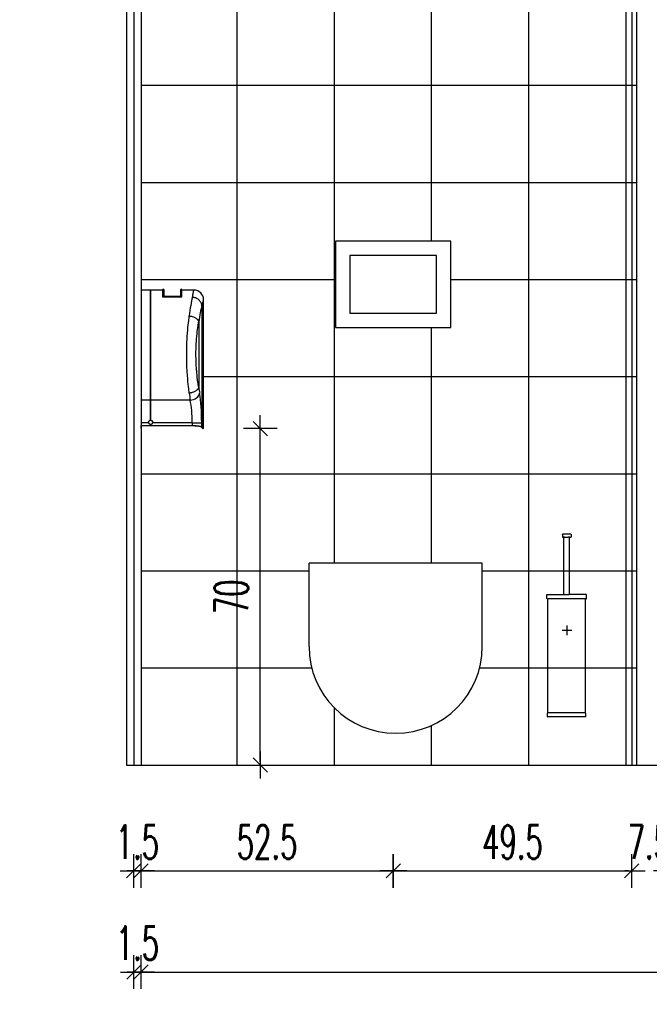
# Model space of a CAD drawing. Header units: centimetres. Extents: x -15121 to 30567, y -60641 to 0.
# Tile 194 of 256: x 11643 to 11774, y -26553 to -26349. Entities that reach past the tile are written whole.
import ezdxf

# ---------------------------------------------------------------- set-up
doc = ezdxf.new("R2010")
doc.units = ezdxf.units.CM
doc.header["$LTSCALE"] = 60
for name, color, linetype in [('AIKA powierzchnie', 6, 'Continuous'), ('AIKA sanitariaty', 7, 'Continuous'), ('AIKA sufity podwieszane', 8, 'Continuous'), ('AIKA TYNK', 5, 'Continuous'), ('AIKA widoki wymiarowanie', 7, 'Continuous'), ('AIKA widokowe', 7, 'Continuous'), ('AIKA ŚCIANA', 8, 'Continuous')]:
    doc.layers.add(name, color=color, linetype=linetype)
doc.styles.add('wymiar', font='txt.shx', dxfattribs={"width": 0.6})
doc.dimstyles.new('Dwudziestka', dxfattribs={"dimtxt": 7, "dimasz": 0.7, "dimexe": 5, "dimexo": 0, "dimgap": 2.5, "dimtad": 1, "dimtoh": 1, "dimdec": 3, "dimrnd": 0.5, "dimdsep": 46, "dimtxsty": 'wymiar', "dimblk": 'znacznik', "dimcen": 0, "dimdle": 5, "dimse1": 1, "dimse2": 1, "dimclrd": 256, "dimclre": 256, "dimclrt": 256, "dimadec": 0, "dimazin": 0, "dimtfac": 0.4, "dimtdec": 3, "dimtix": 1, "dimtofl": 0, "dimtmove": 2, "dimatfit": 3, "dimldrblk": 'znacznik', "dimfxl": 1, "dimtolj": 1, "dimarcsym": 0})

# ---------------------------------------------------------------- blocks, each defined once
blk = doc.blocks.new('Sl dozownik papieru bok')
at = {"layer": 'AIKA sanitariaty', "extrusion": (0, 1, 0)}
for p, q in [((0, 11.44), (0, -11.44)), ((1.95, 11.44), (0, 11.44)), ((1.95, 11.44), (1.95, -11.44)), ((2, -11.41), (2, 11.39)), ((2.05, -11.44), (2.05, 11.44)), ((4.5, 11.44), (2.05, 11.44)), ((4.5, 11.49), (4.5, 10.05)), ((4.8, 10.2), (4.8, 11.49)), ((8.2, 11.49), (8.2, 10.2)), ((8.5, 10.05), (8.5, 11.49)), ((11, 11.44), (8.5, 11.44)), ((4.5, 10.05), (4.65, 10.05)), ((4.65, 10.05), (8.35, 10.05)), ((8.35, 10.05), (8.5, 10.05)), ((13, -6.06), (13, 9.44)), ((12.67, 8.16), (12.67, -17.02)), ((12.01, 4.81), (12.01, -8.73)), ((13, -9.06), (13, -6.36)), ((13, -17.36), (13, -9.36)), ((0, -11.44), (0, -16.18)), ((1.95, -11.44), (0, -11.44)), ((1.95, -11.44), (1.95, -15.63)), ((2, -15.6), (2, -11.41)), ((10.22, -11.44), (2.05, -11.44)), ((2.05, -15.63), (2.05, -11.44)), ((0, -16.18), (0, -16.73)), ((1.57, -16.18), (0, -16.18)), ((10.64, -16.18), (2.43, -16.18)), ((10.64, -16.18), (12.61, -16.18)), ((10.64, -16.18), (10.64, -16.73)), ((12.61, -16.98), (12.61, -16.18)), ((0, -17.36), (0, -16.73)), ((0, -16.73), (1.95, -16.73)), ((0.1, -17.36), (0, -17.36)), ((0.1, -16.75), (10.64, -16.75)), ((0.1, -17.36), (0.1, -16.75)), ((1.95, -16.5), (1.95, -16.73)), ((2, -16.74), (2, -16.53)), ((2.05, -16.73), (2.05, -16.5)), ((2.05, -16.73), (10.64, -16.73)), ((13, -17.36), (12.9, -17.36))]:
    blk.add_line(p, q, dxfattribs=at)
at = {"layer": 'AIKA sanitariaty'}
blk.add_line((4.8, 10.2), (8.2, 10.2), dxfattribs=at)
for centre, radius, start, end in [((1.95, 11.39), 0.05, 0, 90), ((2.05, 11.39), 0.05, 90, 180), ((4.65, 11.49), 0.15, 0, 180), ((8.35, 11.49), 0.15, 0, 180), ((11, 9.44), 2, 0, 90), ((2, -16.06), 0.446, 196.352, 263.5691), ((2, -16.06), 0.446, 276.4309, 343.648)]:
    blk.add_arc(centre, radius, start, end, dxfattribs=at)
for centre, major_axis, ratio, start_param, end_param in [((11.55, -1.96), (0, -13.4), 0.141078, 3.616913, 4.070164), ((13.53, -1.96), (0, 11.4), 0.165828, 0.471862, 0.935057), ((11.55, -1.96), (0, -13.4), 0.141078, 5.354614, 5.498691), ((10.22, -10.03), (1.97, 0.33), 0.702921, 4.596141, 6.051104), ((13.53, -1.96), (0, 11.4), 0.165828, 2.206536, 2.357098), ((11.17, -16.18), (0, 8.7), 0.165828, 4.712389, 5.498691), ((1.95, -11.41), (0.05, 0), 0.707745, 4.712389, 6.283185), ((2.05, -11.41), (-0.05, 0), 0.707745, 0, 1.570796), ((9.2, -16.18), (0, -6.7), 0.215329, 1.570796, 2.357098), ((13.48, 27.64), (0, -45), 0.165828, 6.153694, 6.160974), ((13.58, 27.64), (0, -45), 0.165828, 6.153328, 6.160657)]:
    blk.add_ellipse(centre, major_axis=major_axis, ratio=ratio, start_param=start_param, end_param=end_param, dxfattribs=at)
for points, knots in [([(10.69, 9.96), (10.72, 10.13), (10.76, 10.29), (10.85, 10.75), (10.9, 11), (10.97, 11.3), (10.99, 11.38), (11, 11.43), (11, 11.44), (11, 11.44)], [665.068332, 665.068332, 665.068332, 665.068332, 674.873359, 674.873359, 696.15174, 696.15174, 712.840829, 712.840829, 719.36757, 719.36757, 719.36757, 719.36757]), ([(12.67, 8.2), (12.65, 8.43), (12.58, 8.66), (12.35, 9.08), (12.19, 9.28), (11.81, 9.59), (11.61, 9.72), (11.16, 9.89), (10.93, 9.94), (10.69, 9.96), (10.69, 9.96), (10.69, 9.96)], [0, 0, 0, 0, 7.811334, 7.811334, 15.623566, 15.623566, 22.812435, 22.812435, 29.999926, 29.999926, 30.008028, 30.008028, 30.008028, 30.008028]), ([(12.67, 8.16), (12.71, 8.31), (12.74, 8.46), (12.84, 8.86), (12.9, 9.06), (12.97, 9.32), (12.99, 9.39), (13, 9.44), (13, 9.44), (13, 9.44)], [664.576978, 664.576978, 664.576978, 664.576978, 674.873359, 674.873359, 696.15174, 696.15174, 712.840829, 712.840829, 719.36757, 719.36757, 719.36757, 719.36757]), ([(12.67, 8.2), (12.67, 8.19), (12.67, 8.19), (12.67, 8.18), (12.67, 8.17), (12.67, 8.16)], [25.154736, 25.154736, 25.154736, 25.154736, 25.2068571, 25.2068571, 25.5412471, 25.5412471, 25.5412471, 25.5412471]), ([(10.04, -9.98), (9.98, -9.57), (9.93, -9.14), (9.8, -7.96), (9.72, -7.18), (9.63, -5.96), (9.6, -5.53), (9.55, -4.67), (9.54, -4.24), (9.5, -3.19), (9.49, -2.57), (9.49, -1.96), (9.49, -1.09), (9.51, -0.22), (9.59, 1.48), (9.64, 2.32), (9.77, 3.81), (9.84, 4.48), (9.96, 5.44), (10, 5.76), (10.04, 6.07)], [645.898161, 645.898161, 645.898161, 645.898161, 659.198751, 659.198751, 681.041528, 681.041528, 692.345125, 692.345125, 703.648717, 703.648717, 719.365815, 719.365815, 719.365815, 741.542046, 741.542046, 763.718271, 763.718271, 782.93566, 782.93566, 792.832229, 792.832229, 792.832229, 792.832229]), ([(10.04, 6.07), (10.04, 6.07), (10.04, 6.07), (10.05, 6.07), (10.05, 6.07), (10.07, 6.07), (10.07, 6.07), (10.09, 6.06), (10.11, 6.06), (10.14, 6.06), (10.17, 6.05), (10.25, 6.04), (10.3, 6.03), (10.45, 6.01), (10.55, 5.98), (10.85, 5.9), (11.03, 5.82), (11.41, 5.63), (11.59, 5.49), (11.86, 5.2), (11.96, 5.05), (12, 4.89)], [-0.008999, -0.008999, -0.008999, -0.008999, 0, 0, 0.195131, 0.195131, 0.390205, 0.390205, 0.780355, 0.780355, 1.560665, 1.560665, 3.121408, 3.121408, 6.243965, 6.243965, 12.498055, 12.498055, 20.307105, 20.307105, 28.11533, 28.11533, 28.11533, 28.11533]), ([(12, -8.81), (11.94, -8.45), (11.88, -8.07), (11.74, -7.06), (11.66, -6.4), (11.57, -5.36), (11.54, -5), (11.49, -4.27), (11.47, -3.9), (11.44, -3.01), (11.42, -2.48), (11.42, -1.96), (11.42, -1.22), (11.45, -0.48), (11.52, 0.97), (11.58, 1.68), (11.72, 2.95), (11.79, 3.52), (11.91, 4.35), (11.96, 4.62), (12, 4.89)], [645.629, 645.629, 645.629, 645.629, 659.198751, 659.198751, 681.041528, 681.041528, 692.345125, 692.345125, 703.648717, 703.648717, 719.365815, 719.365815, 719.365815, 741.542046, 741.542046, 763.718271, 763.718271, 782.93566, 782.93566, 793.101387, 793.101387, 793.101387, 793.101387]), ([(12, 4.89), (12, 4.89), (12, 4.89), (12, 4.88), (12, 4.87), (12, 4.86), (12.01, 4.85), (12.01, 4.83), (12.01, 4.82), (12.01, 4.81)], [125.169211, 125.169211, 125.169211, 125.169211, 125.262842, 125.262842, 125.558179, 125.558179, 125.889339, 125.889339, 126.290447, 126.290447, 126.290447, 126.290447]), ([(13, -6.36), (13, -6.34), (13, -6.32), (13, -6.28), (13, -6.26), (13, -6.22), (13, -6.21), (13, -6.17), (13, -6.16), (13, -6.13), (13, -6.12), (13, -6.1), (13, -6.09), (13, -6.07), (13, -6.07), (13, -6.06), (13, -6.06), (13, -6.06)], [9.040508, 9.040508, 9.040508, 9.040508, 9.60554, 9.60554, 10.170572, 10.170572, 10.735604, 10.735604, 11.300635, 11.300635, 11.865667, 11.865667, 12.430699, 12.430699, 12.995731, 12.995731, 13.560763, 13.560763, 13.560763, 13.560763]), ([(12, -8.81), (11.96, -8.97), (11.86, -9.12), (11.59, -9.41), (11.41, -9.54), (11.03, -9.74), (10.85, -9.81), (10.55, -9.9), (10.45, -9.92), (10.3, -9.95), (10.25, -9.96), (10.17, -9.97), (10.14, -9.97), (10.11, -9.98), (10.09, -9.98), (10.07, -9.98), (10.07, -9.98), (10.05, -9.98), (10.05, -9.98), (10.04, -9.98), (10.04, -9.98), (10.04, -9.98)], [0, 0, 0, 0, 7.812705, 7.812705, 15.626234, 15.626234, 21.883911, 21.883911, 25.00826, 25.00826, 26.569898, 26.569898, 27.350657, 27.350657, 27.74103, 27.74103, 27.936216, 27.936216, 28.131463, 28.131463, 28.140466, 28.140466, 28.140466, 28.140466]), ([(12.01, -8.73), (12.01, -8.74), (12.01, -8.76), (12, -8.78), (12, -8.79), (12, -8.8), (12, -8.81), (12, -8.81)], [0, 0, 0, 0, 0.4713843, 0.4713843, 0.7522977, 0.7522977, 0.8768388, 0.8768388, 0.8768388, 0.8768388]), ([(13, -9.36), (13, -9.36), (13, -9.36), (13, -9.35), (13, -9.34), (13, -9.33), (13, -9.32), (13, -9.3), (13, -9.28), (13, -9.26), (13, -9.24), (13, -9.21), (13, -9.19), (13, -9.15), (13, -9.14), (13, -9.1), (13, -9.08), (13, -9.06)], [4.520254, 4.520254, 4.520254, 4.520254, 5.085286, 5.085286, 5.650318, 5.650318, 6.215349, 6.215349, 6.780381, 6.780381, 7.345413, 7.345413, 7.910445, 7.910445, 8.475477, 8.475477, 9.040508, 9.040508, 9.040508, 9.040508]), ([(1.57, -16.18), (1.56, -16.13), (1.55, -16.07), (1.56, -15.96), (1.58, -15.91), (1.63, -15.81), (1.67, -15.77), (1.74, -15.7), (1.78, -15.68), (1.86, -15.64), (1.91, -15.63), (1.95, -15.63)], [0, 0, 0, 0, 1.67973, 1.67973, 3.345317, 3.345317, 5.029283, 5.029283, 6.356617, 6.356617, 7.680543, 7.680543, 7.680543, 7.680543]), ([(1.95, -15.63), (1.95, -15.63), (1.95, -15.63), (1.96, -15.63), (1.96, -15.63), (1.96, -15.63), (1.97, -15.63), (1.97, -15.62), (1.98, -15.62), (1.99, -15.62), (1.99, -15.61), (2, -15.61), (2, -15.61), (2, -15.6), (2, -15.6), (2, -15.6)], [0, 0, 0, 0, 0.0386857, 0.0386857, 0.0913353, 0.0913353, 0.2058954, 0.2058954, 0.3596081, 0.3596081, 0.5465586, 0.5465586, 0.7588633, 0.7588633, 0.8308353, 0.8308353, 0.8308353, 0.8308353]), ([(2, -15.6), (2, -15.6), (2, -15.6), (2, -15.61), (2.01, -15.61), (2.01, -15.62), (2.02, -15.62), (2.03, -15.62), (2.03, -15.63), (2.04, -15.63), (2.04, -15.63), (2.05, -15.63), (2.05, -15.63), (2.05, -15.63), (2.05, -15.63), (2.05, -15.63)], [0.2918775, 0.2918775, 0.2918775, 0.2918775, 0.3960463, 0.3960463, 0.6263589, 0.6263589, 0.8143675, 0.8143675, 0.9971347, 0.9971347, 1.063857, 1.063857, 1.0956106, 1.0956106, 1.1232919, 1.1232919, 1.1232919, 1.1232919]), ([(2.05, -15.63), (2.11, -15.64), (2.17, -15.65), (2.27, -15.71), (2.31, -15.75), (2.39, -15.84), (2.41, -15.89), (2.44, -15.98), (2.45, -16.02), (2.45, -16.1), (2.44, -16.14), (2.43, -16.18)], [0, 0, 0, 0, 1.776792, 1.776792, 3.535319, 3.535319, 5.25857, 5.25857, 6.469223, 6.469223, 7.686222, 7.686222, 7.686222, 7.686222]), ([(2, -16.53), (2, -16.53), (2, -16.52), (1.99, -16.52), (1.99, -16.51), (1.98, -16.51), (1.97, -16.51), (1.96, -16.5), (1.96, -16.5), (1.96, -16.5), (1.95, -16.5), (1.95, -16.5), (1.95, -16.5), (1.95, -16.5)], [0.0002596, 0.0002596, 0.0002596, 0.0002596, 0.229786, 0.229786, 0.4547161, 0.4547161, 0.6651443, 0.6651443, 0.7616079, 0.7616079, 0.8255576, 0.8255576, 0.8366718, 0.8366718, 0.8366718, 0.8366718]), ([(1.95, -16.73), (1.96, -16.73), (1.96, -16.73), (1.98, -16.73), (1.98, -16.73), (1.99, -16.73), (1.99, -16.73), (2, -16.73), (2, -16.74), (2, -16.74)], [1.517308, 1.517308, 1.517308, 1.517308, 1.7062116, 1.7062116, 1.8951152, 1.8951152, 2.0855545, 2.0855545, 2.2759938, 2.2759938, 2.2759938, 2.2759938]), ([(2.05, -16.5), (2.05, -16.5), (2.05, -16.5), (2.04, -16.5), (2.04, -16.5), (2.04, -16.5), (2.03, -16.5), (2.02, -16.51), (2.02, -16.51), (2.01, -16.52), (2.01, -16.52), (2, -16.52), (2, -16.53), (2, -16.53)], [0.8160481, 0.8160481, 0.8160481, 0.8160481, 0.8455755, 0.8455755, 0.9154752, 0.9154752, 1.0346429, 1.0346429, 1.252889, 1.252889, 1.456001, 1.456001, 1.6530857, 1.6530857, 1.6530857, 1.6530857]), ([(2, -16.74), (2, -16.74), (2, -16.73), (2.01, -16.73), (2.01, -16.73), (2.02, -16.73), (2.02, -16.73), (2.04, -16.73), (2.04, -16.73), (2.05, -16.73)], [2.2759326, 2.2759326, 2.2759326, 2.2759326, 2.467066, 2.467066, 2.6581995, 2.6581995, 2.8464085, 2.8464085, 3.0346176, 3.0346176, 3.0346176, 3.0346176]), ([(10.64, -16.73), (10.77, -16.73), (10.9, -16.73), (11.16, -16.74), (11.28, -16.75), (11.53, -16.76), (11.65, -16.77), (11.86, -16.8), (11.96, -16.81), (12.14, -16.84), (12.23, -16.85), (12.37, -16.89), (12.44, -16.9), (12.54, -16.94), (12.58, -16.95), (12.61, -16.97), (12.61, -16.98), (12.61, -16.98)], [60.506898, 60.506898, 60.506898, 60.506898, 64.273678, 64.273678, 68.040459, 68.040459, 71.80724, 71.80724, 75.574021, 75.574021, 79.379576, 79.379576, 83.185131, 83.185131, 86.990686, 86.990686, 87.56164, 87.56164, 87.56164, 87.56164]), ([(10.64, -16.75), (10.76, -16.75), (10.88, -16.75), (11.13, -16.76), (11.25, -16.76), (11.48, -16.78), (11.6, -16.79), (11.8, -16.81), (11.9, -16.82), (12.07, -16.85), (12.15, -16.86), (12.29, -16.89), (12.35, -16.91), (12.45, -16.94), (12.48, -16.96), (12.51, -16.98), (12.51, -16.98), (12.52, -16.98)], [0, 0, 0, 0, 3.57835, 3.57835, 7.156699, 7.156699, 10.735049, 10.735049, 14.313398, 14.313398, 17.928234, 17.928234, 21.54307, 21.54307, 25.157906, 25.157906, 25.699958, 25.699958, 25.699958, 25.699958]), ([(12.57, -17.02), (12.6, -17.05), (12.63, -17.08), (12.7, -17.16), (12.75, -17.21), (12.82, -17.28), (12.85, -17.31), (12.89, -17.35), (12.9, -17.36), (12.9, -17.36)], [7.773219, 7.773219, 7.773219, 7.773219, 14.844533, 14.844533, 29.689066, 29.689066, 44.5336, 44.5336, 59.378133, 59.378133, 59.378133, 59.378133]), ([(12.67, -17.02), (12.7, -17.05), (12.73, -17.08), (12.8, -17.16), (12.85, -17.21), (12.92, -17.28), (12.95, -17.31), (12.99, -17.35), (13, -17.36), (13, -17.36)], [7.774572, 7.774572, 7.774572, 7.774572, 14.878773, 14.878773, 29.757545, 29.757545, 44.636318, 44.636318, 59.515091, 59.515091, 59.515091, 59.515091])]:
    blk.add_open_spline(points, degree=3, knots=knots, dxfattribs=at)
blk = doc.blocks.new('Sl szczotka widok')
at = {"layer": 'AIKA sanitariaty', "transparency": 33554610}
for p, q in [((-0.92, 18.96), (-0.93, 18.96)), ((-0.93, 18.96), (-0.93, 18.95)), ((-0.93, 18.95), (-0.93, 18.45)), ((-0.93, 18.45), (-0.93, 18.44)), ((-0.93, 18.44), (-0.92, 18.44)), ((-0.92, 18.98), (-0.91, 18.99)), ((-0.92, 18.98), (-0.92, 18.98)), ((-0.92, 18.97), (-0.92, 18.98)), ((-0.92, 18.96), (-0.92, 18.97)), ((-0.92, 18.44), (-0.92, 18.43)), ((-0.91, 18.99), (-0.9, 18.99)), ((-0.91, 18.99), (-0.91, 18.99)), ((-0.9, 19), (-0.89, 19)), ((-0.9, 18.99), (-0.9, 19)), ((-0.89, 19), (-0.88, 19)), ((-0.88, 19), (-0.88, 19)), ((0.82, 19), (-0.88, 19)), ((0.82, 19), (0.83, 19)), ((0.83, 19), (0.84, 19)), ((0.84, 19), (0.84, 19)), ((0.84, 19), (0.85, 18.99)), ((0.85, 18.99), (0.86, 18.99)), ((0.86, 18.99), (0.86, 18.99)), ((0.86, 18.99), (0.86, 18.98)), ((0.86, 18.98), (0.87, 18.98)), ((0.87, 18.98), (0.87, 18.97)), ((0.87, 18.97), (0.87, 18.96)), ((0.87, 18.96), (0.87, 18.95)), ((0.87, 18.96), (0.87, 18.96)), ((0.87, 18.95), (0.87, 18.45)), ((0.87, 18.45), (0.87, 18.44)), ((0.87, 18.44), (0.87, 18.43)), ((0.87, 18.44), (0.87, 18.44)), ((-0.92, 18.42), (-0.92, 18.43)), ((-0.92, 18.43), (-0.92, 18.43)), ((-0.91, 18.41), (-0.92, 18.42)), ((-0.9, 18.41), (-0.91, 18.41)), ((-0.91, 18.41), (-0.91, 18.41)), ((-0.9, 18.4), (-0.9, 18.41)), ((-0.89, 18.4), (-0.9, 18.4)), ((-0.88, 18.4), (-0.89, 18.4)), ((-0.88, 18.4), (-0.88, 18.4)), ((-0.88, 18.4), (-0.68, 18.4)), ((-0.68, 18.4), (-0.67, 18.4)), ((-0.66, 18.4), (-0.67, 18.4)), ((-0.66, 18.4), (-0.66, 18.4)), ((-0.66, 18.4), (-0.65, 18.39)), ((-0.66, 18.4), (-0.65, 18.4)), ((-0.63, 18.4), (-0.65, 18.4)), ((-0.65, 18.39), (-0.63, 18.4)), ((-0.65, 18.39), (-0.65, 18.39)), ((-0.65, 18.39), (-0.64, 18.39)), ((-0.64, 18.39), (-0.64, 18.38)), ((-0.64, 18.38), (-0.63, 18.38)), ((-0.63, 18.4), (-0.49, 18.4)), ((-0.63, 18.38), (-0.63, 18.37)), ((-0.63, 18.36), (-0.63, 18.37)), ((-0.63, 18.35), (-0.63, 18.36)), ((-0.63, 18.36), (-0.63, 18.36)), ((-0.63, 6.55), (-0.63, 18.35)), ((-0.49, 18.4), (-0.48, 18.4)), ((-0.45, 18.4), (-0.48, 18.4)), ((-0.45, 18.4), (0.22, 18.4)), ((0.22, 18.4), (0.3, 18.4)), ((0.3, 18.4), (0.3, 18.4)), ((0.37, 18.4), (0.3, 18.4)), ((0.37, 18.4), (0.37, 18.4)), ((0.49, 18.4), (0.37, 18.4)), ((0.57, 18.4), (0.49, 18.4)), ((0.57, 18.4), (0.57, 18.4)), ((0.6, 18.4), (0.57, 18.4)), ((0.57, 18.4), (0.6, 18.39)), ((0.57, 18.35), (0.57, 18.36)), ((0.57, 18.36), (0.58, 18.36)), ((0.57, 6.55), (0.57, 18.35)), ((0.59, 18.39), (0.58, 18.38)), ((0.58, 18.38), (0.58, 18.38)), ((0.58, 18.38), (0.58, 18.37)), ((0.58, 18.36), (0.58, 18.37)), ((0.6, 18.39), (0.59, 18.39)), ((0.59, 18.39), (0.59, 18.39)), ((0.61, 18.4), (0.6, 18.39)), ((0.6, 18.4), (0.61, 18.4)), ((0.62, 18.4), (0.61, 18.4)), ((0.61, 18.4), (0.61, 18.4)), ((0.62, 18.4), (0.82, 18.4)), ((0.82, 18.4), (0.83, 18.4)), ((0.83, 18.4), (0.84, 18.4)), ((0.84, 18.4), (0.85, 18.41)), ((0.84, 18.4), (0.84, 18.4)), ((0.85, 18.41), (0.86, 18.41)), ((0.86, 18.42), (0.87, 18.43)), ((0.86, 18.41), (0.86, 18.42)), ((0.86, 18.41), (0.86, 18.41)), ((0.87, 18.43), (0.87, 18.43)), ((-4.13, 6.45), (-4.13, 6.46)), ((-4.13, 6.46), (-4.12, 6.46)), ((-4.13, 5.65), (-4.13, 6.45)), ((-4.11, 6.49), (-4.12, 6.48)), ((-4.12, 6.48), (-4.12, 6.48)), ((-4.12, 6.48), (-4.12, 6.47)), ((-4.12, 6.46), (-4.12, 6.47)), ((-4.1, 6.49), (-4.11, 6.49)), ((-4.11, 6.49), (-4.11, 6.49)), ((-4.09, 6.5), (-4.1, 6.49)), ((-4.08, 6.5), (-4.09, 6.5)), ((-4.09, 6.5), (-4.09, 6.5)), ((-4.08, 6.5), (-4.08, 6.5)), ((-4.08, 6.5), (-0.68, 6.5)), ((-0.67, 6.5), (-0.68, 6.5)), ((-0.66, 6.5), (-0.67, 6.5)), ((-0.65, 6.51), (-0.66, 6.5)), ((-0.66, 6.5), (-0.66, 6.5)), ((-0.66, 6.5), (-0.65, 6.5)), ((-0.65, 6.51), (-0.65, 6.51)), ((-0.64, 6.51), (-0.65, 6.51)), ((-0.65, 6.5), (-0.54, 6.5)), ((-0.63, 6.53), (-0.64, 6.52)), ((-0.64, 6.52), (-0.64, 6.51)), ((-0.63, 6.54), (-0.63, 6.55)), ((-0.63, 6.54), (-0.63, 6.53)), ((-0.63, 6.54), (-0.63, 6.54)), ((-0.63, 6.53), (-0.63, 6.53)), ((-0.54, 6.5), (-0.54, 6.5)), ((-0.54, 6.5), (-0.49, 6.5)), ((-0.49, 6.5), (0.5, 6.5)), ((0.53, 6.5), (0.5, 6.5)), ((0.54, 6.5), (0.53, 6.5)), ((0.6, 6.5), (0.54, 6.5)), ((0.57, 6.54), (0.57, 6.55)), ((0.58, 6.54), (0.57, 6.54)), ((0.58, 6.53), (0.58, 6.54)), ((0.58, 6.52), (0.58, 6.53)), ((0.58, 6.53), (0.58, 6.53)), ((0.59, 6.51), (0.58, 6.52)), ((0.6, 6.51), (0.59, 6.51)), ((0.59, 6.51), (0.59, 6.51)), ((0.61, 6.5), (0.6, 6.51)), ((0.6, 6.5), (0.61, 6.5)), ((0.62, 6.5), (0.61, 6.5)), ((0.61, 6.5), (0.61, 6.5)), ((4.02, 6.5), (0.62, 6.5)), ((4.02, 6.5), (4.03, 6.5)), ((4.03, 6.5), (4.04, 6.5)), ((4.04, 6.5), (4.04, 6.5)), ((4.04, 6.5), (4.05, 6.49)), ((4.05, 6.49), (4.05, 6.49)), ((4.05, 6.49), (4.06, 6.49)), ((4.06, 6.49), (4.06, 6.48)), ((4.06, 6.48), (4.07, 6.48)), ((4.07, 6.48), (4.07, 6.47)), ((4.07, 6.46), (4.07, 6.47)), ((4.07, 6.45), (4.07, 6.46)), ((4.07, 6.46), (4.07, 6.46)), ((4.07, 5.65), (4.07, 6.45)), ((-4.13, 5.64), (-4.13, 5.65)), ((-4.12, 5.64), (-4.13, 5.64)), ((-4.12, 5.63), (-4.12, 5.64)), ((-4.12, 5.62), (-4.12, 5.63)), ((-4.12, 5.63), (-4.12, 5.63)), ((-4.11, 5.61), (-4.12, 5.62)), ((-4.1, 5.61), (-4.11, 5.61)), ((-4.11, 5.61), (-4.11, 5.61)), ((-4.09, 5.6), (-4.1, 5.61)), ((-4.08, 5.6), (-4.09, 5.6)), ((-4.09, 5.6), (-4.09, 5.6)), ((-4.08, 5.6), (-4.08, 5.6)), ((-4.08, 5.6), (-3.93, 5.6)), ((-3.93, -18.15), (-3.93, 5.6)), ((3.87, 5.6), (-3.93, 5.6)), ((3.87, -18.15), (3.87, 5.6)), ((3.87, 5.6), (4.02, 5.6)), ((4.02, 5.6), (4.03, 5.6)), ((4.03, 5.6), (4.04, 5.6)), ((4.04, 5.6), (4.05, 5.61)), ((4.04, 5.6), (4.04, 5.6)), ((4.05, 5.61), (4.05, 5.61)), ((4.05, 5.61), (4.06, 5.61)), ((4.06, 5.62), (4.07, 5.63)), ((4.06, 5.61), (4.06, 5.62)), ((4.07, 5.64), (4.07, 5.65)), ((4.07, 5.64), (4.07, 5.64)), ((4.07, 5.63), (4.07, 5.64)), ((4.07, 5.63), (4.07, 5.63)), ((0, 0), (0, -2)), ((1, -1), (-1, -1)), ((-4.03, -18.25), (-4.03, -18.24)), ((-4.03, -18.24), (-4.02, -18.24)), ((-4.03, -18.95), (-4.03, -18.25)), ((-4.01, -18.21), (-4.02, -18.22)), ((-4.02, -18.22), (-4.02, -18.22)), ((-4.02, -18.22), (-4.02, -18.23)), ((-4.02, -18.24), (-4.02, -18.23)), ((-4, -18.21), (-4.01, -18.21)), ((-4.01, -18.21), (-4.01, -18.21)), ((-3.99, -18.2), (-4, -18.21)), ((-3.98, -18.2), (-3.99, -18.2)), ((-3.99, -18.2), (-3.99, -18.2)), ((-3.98, -18.2), (-3.97, -18.2)), ((-3.97, -18.2), (-3.96, -18.2)), ((-3.96, -18.2), (-3.95, -18.19)), ((-3.96, -18.2), (-3.96, -18.2)), ((-3.95, -18.19), (-3.95, -18.19)), ((-3.95, -18.19), (-3.94, -18.19)), ((-3.94, -18.18), (-3.93, -18.17)), ((-3.94, -18.19), (-3.94, -18.18)), ((-3.93, -18.16), (-3.93, -18.15)), ((-3.93, -18.16), (-3.93, -18.16)), ((-3.93, -18.17), (-3.93, -18.16)), ((3.87, -18.16), (-3.93, -18.16)), ((-3.93, -18.17), (-3.93, -18.17)), ((3.87, -18.16), (3.87, -18.15)), ((3.88, -18.16), (3.87, -18.16)), ((3.88, -18.17), (3.88, -18.16)), ((3.88, -18.18), (3.88, -18.17)), ((3.88, -18.17), (3.88, -18.17)), ((3.89, -18.19), (3.88, -18.18)), ((3.9, -18.19), (3.89, -18.19)), ((3.89, -18.19), (3.89, -18.19)), ((3.91, -18.2), (3.9, -18.19)), ((3.92, -18.2), (3.91, -18.2)), ((3.91, -18.2), (3.91, -18.2)), ((3.93, -18.2), (3.92, -18.2)), ((3.94, -18.2), (3.93, -18.2)), ((3.94, -18.2), (3.94, -18.2)), ((3.95, -18.21), (3.94, -18.2)), ((3.95, -18.21), (3.95, -18.21)), ((3.96, -18.21), (3.95, -18.21)), ((3.96, -18.22), (3.96, -18.21)), ((3.97, -18.22), (3.96, -18.22)), ((3.97, -18.23), (3.97, -18.22)), ((3.97, -18.24), (3.97, -18.23)), ((3.97, -18.25), (3.97, -18.24)), ((3.97, -18.24), (3.97, -18.24)), ((3.97, -18.95), (3.97, -18.25)), ((-4.03, -18.96), (-4.03, -18.95)), ((-4.02, -18.96), (-4.03, -18.96)), ((-4.02, -18.96), (-4.02, -18.97)), ((-4.02, -18.97), (-4.02, -18.98)), ((-4.02, -18.97), (-4.02, -18.97)), ((-4.02, -18.98), (-4.01, -18.99)), ((-4.01, -18.99), (-4, -18.99)), ((-4.01, -18.99), (-4.01, -18.99)), ((-4, -18.99), (-3.99, -19)), ((-3.99, -19), (-3.98, -19)), ((-3.99, -19), (-3.99, -19)), ((-3.98, -19), (-3.98, -19)), ((3.92, -19), (-3.98, -19)), ((3.92, -19), (3.93, -19)), ((3.93, -19), (3.94, -19)), ((3.94, -19), (3.95, -18.99)), ((3.94, -19), (3.94, -19)), ((3.95, -18.99), (3.96, -18.99)), ((3.95, -18.99), (3.95, -18.99)), ((3.96, -18.98), (3.97, -18.97)), ((3.96, -18.99), (3.96, -18.98)), ((3.97, -18.96), (3.97, -18.95)), ((3.97, -18.97), (3.97, -18.96)), ((3.97, -18.96), (3.97, -18.96)), ((3.97, -18.97), (3.97, -18.97))]:
    blk.add_line(p, q, dxfattribs=at)
blk = doc.blocks.new('znacznik')
at = {"color": 0}
for points in [[(0, -5), (0, 5)], [(-4, 0), (4, 0)]]:
    blk.add_lwpolyline(points, dxfattribs=at)
at = {"color": 1}
blk.add_lwpolyline([(-2.12, -2.12), (2.12, 2.12)], dxfattribs=at)
blk = doc.blocks.new('*D6366')
at = {"layer": 'AIKA widoki wymiarowanie', "lineweight": -2, "transparency": 16777216}
for p, q in [((11666.21, -26525.61), (11665.51, -26525.61)), ((11669.11, -26525.61), (11669.81, -26525.61))]:
    blk.add_line(p, q, dxfattribs=at)
at = {"layer": 'Defpoints', "color": 0, "transparency": 16777216}
for p in [(11666.91, -26503.6), (11668.41, -26503.6), (11668.41, -26525.61)]:
    blk.add_point(p, dxfattribs=at)
at = {"layer": 'AIKA widoki wymiarowanie', "lineweight": -2, "transparency": 16777216, "xscale": 0.7, "yscale": 0.7, "zscale": 0.7}
blk.add_blockref('znacznik', (11666.91, -26525.61), dxfattribs=at)
at = {"layer": 'AIKA widoki wymiarowanie', "lineweight": -2, "transparency": 16777216, "xscale": 0.7, "yscale": 0.7, "zscale": 0.7, "rotation": 180}
blk.add_blockref('znacznik', (11668.41, -26525.61), dxfattribs=at)
at = {"layer": 'AIKA widoki wymiarowanie', "transparency": 16777216, "insert": (11667.66, -26519.61), "char_height": 7, "attachment_point": 5, "style": 'wymiar'}
blk.add_mtext('\\A1;1.5', dxfattribs=at)
blk = doc.blocks.new('*D6367')
at = {"layer": 'AIKA widoki wymiarowanie', "lineweight": -2, "transparency": 16777216}
blk.add_line((11669.11, -26525.61), (11720.13, -26525.61), dxfattribs=at)
at = {"layer": 'Defpoints', "color": 0, "transparency": 16777216}
for p in [(11720.83, -26496.97), (11668.41, -26503.6), (11720.83, -26525.61)]:
    blk.add_point(p, dxfattribs=at)
at = {"layer": 'AIKA widoki wymiarowanie', "lineweight": -2, "transparency": 16777216, "xscale": 0.7, "yscale": 0.7, "zscale": 0.7, "rotation": 180}
blk.add_blockref('znacznik', (11668.41, -26525.61), dxfattribs=at)
at = {"layer": 'AIKA widoki wymiarowanie', "lineweight": -2, "transparency": 16777216, "xscale": 0.7, "yscale": 0.7, "zscale": 0.7}
blk.add_blockref('znacznik', (11720.83, -26525.61), dxfattribs=at)
at = {"layer": 'AIKA widoki wymiarowanie', "transparency": 16777216, "insert": (11694.62, -26519.61), "char_height": 7, "attachment_point": 5, "style": 'wymiar'}
blk.add_mtext('\\A1;52.5', dxfattribs=at)
blk = doc.blocks.new('*D6368')
at = {"layer": 'AIKA widoki wymiarowanie', "lineweight": -2}
blk.add_line((11721.53, -26525.61), (11769.69, -26525.61), dxfattribs=at)
at = {"layer": 'Defpoints', "color": 0}
for p in [(11770.39, -26484.69), (11720.83, -26496.97), (11770.39, -26525.61)]:
    blk.add_point(p, dxfattribs=at)
at = {"layer": 'AIKA widoki wymiarowanie', "linetype": 'ByBlock', "lineweight": -2, "xscale": 0.7, "yscale": 0.7, "zscale": 0.7, "rotation": 180}
blk.add_blockref('znacznik', (11720.83, -26525.61), dxfattribs=at)
at = {"layer": 'AIKA widoki wymiarowanie', "linetype": 'ByBlock', "lineweight": -2, "xscale": 0.7, "yscale": 0.7, "zscale": 0.7}
blk.add_blockref('znacznik', (11770.39, -26525.61), dxfattribs=at)
at = {"layer": 'AIKA widoki wymiarowanie', "insert": (11745.61, -26519.61), "char_height": 7, "attachment_point": 5, "style": 'wymiar'}
blk.add_mtext('\\A1;49.5', dxfattribs=at)
blk = doc.blocks.new('*D6385')
at = {"layer": 'AIKA widoki wymiarowanie', "lineweight": -2}
for p, q in [((11666.25, -26546.65), (11665.55, -26546.65)), ((11669.11, -26546.65), (11669.81, -26546.65))]:
    blk.add_line(p, q, dxfattribs=at)
at = {"layer": 'Defpoints', "color": 0}
for p in [(11666.95, -26493.49), (11668.41, -26493.49), (11668.41, -26546.65)]:
    blk.add_point(p, dxfattribs=at)
at = {"layer": 'AIKA widoki wymiarowanie', "linetype": 'ByBlock', "lineweight": -2, "xscale": 0.7, "yscale": 0.7, "zscale": 0.7}
blk.add_blockref('znacznik', (11666.95, -26546.65), dxfattribs=at)
at = {"layer": 'AIKA widoki wymiarowanie', "linetype": 'ByBlock', "lineweight": -2, "xscale": 0.7, "yscale": 0.7, "zscale": 0.7, "rotation": 180}
blk.add_blockref('znacznik', (11668.41, -26546.65), dxfattribs=at)
at = {"layer": 'AIKA widoki wymiarowanie', "insert": (11667.68, -26540.65), "char_height": 7, "attachment_point": 5, "style": 'wymiar'}
blk.add_mtext('\\A1;1.5', dxfattribs=at)
blk = doc.blocks.new('*D6296')
at = {"layer": 'AIKA widoki wymiarowanie', "lineweight": -2}
blk.add_line((11669.11, -26546.65), (12091.71, -26546.65), dxfattribs=at)
at = {"layer": 'Defpoints', "color": 0}
for p in [(11668.41, -26493.49), (12092.41, -26493.49), (12092.41, -26546.65)]:
    blk.add_point(p, dxfattribs=at)
at = {"layer": 'AIKA widoki wymiarowanie', "linetype": 'ByBlock', "lineweight": -2, "xscale": 0.7, "yscale": 0.7, "zscale": 0.7, "rotation": 180}
blk.add_blockref('znacznik', (11668.41, -26546.65), dxfattribs=at)
at = {"layer": 'AIKA widoki wymiarowanie', "linetype": 'ByBlock', "lineweight": -2, "xscale": 0.7, "yscale": 0.7, "zscale": 0.7}
blk.add_blockref('znacznik', (12092.41, -26546.65), dxfattribs=at)
at = {"layer": 'AIKA widoki wymiarowanie', "insert": (11880.41, -26540.65), "char_height": 7, "attachment_point": 5, "style": 'wymiar'}
blk.add_mtext('\\A1;424', dxfattribs=at)
blk = doc.blocks.new('*D6386')
at = {"layer": 'AIKA widoki wymiarowanie', "lineweight": -2, "transparency": 16777216}
blk.add_line((11693.19, -26502.9), (11693.19, -26434.3), dxfattribs=at)
at = {"layer": 'Defpoints', "color": 0, "transparency": 16777216}
for p in [(11681.41, -26433.6), (11693.19, -26433.6), (11680.8, -26503.6)]:
    blk.add_point(p, dxfattribs=at)
at = {"layer": 'AIKA widoki wymiarowanie', "lineweight": -2, "transparency": 16777216, "xscale": 0.7, "yscale": 0.7, "zscale": 0.7}
for p, rotation in [((11693.19, -26433.6), 90), ((11693.19, -26503.6), 270)]:
    blk.add_blockref('znacznik', p, dxfattribs=dict(at, rotation=rotation))
at = {"layer": 'AIKA widoki wymiarowanie', "transparency": 16777216, "insert": (11687.19, -26468.6), "char_height": 7, "attachment_point": 5, "rotation": 90, "style": 'wymiar'}
blk.add_mtext('\\A1;70', dxfattribs=at)
blk = doc.blocks.new('*D7275')
at = {"layer": 'AIKA widoki wymiarowanie', "lineweight": -2}
for p, q in [((11769.69, -26525.61), (11768.99, -26525.61)), ((11778.39, -26525.61), (11779.09, -26525.61))]:
    blk.add_line(p, q, dxfattribs=at)
at = {"layer": 'Defpoints', "color": 0}
for p in [(11770.39, -26522.11), (11777.69, -26522.11), (11777.69, -26525.61)]:
    blk.add_point(p, dxfattribs=at)
at = {"layer": 'AIKA widoki wymiarowanie', "linetype": 'ByBlock', "lineweight": -2, "xscale": 0.7, "yscale": 0.7, "zscale": 0.7}
blk.add_blockref('znacznik', (11770.39, -26525.61), dxfattribs=at)
at = {"layer": 'AIKA widoki wymiarowanie', "linetype": 'ByBlock', "lineweight": -2, "xscale": 0.7, "yscale": 0.7, "zscale": 0.7, "rotation": 180}
blk.add_blockref('znacznik', (11777.69, -26525.61), dxfattribs=at)
at = {"layer": 'AIKA widoki wymiarowanie', "insert": (11774.04, -26519.61), "char_height": 7, "attachment_point": 5, "style": 'wymiar'}
blk.add_mtext('\\A1;7.5', dxfattribs=at)

msp = doc.modelspace()

# ---------------------------------------------------------------- hatches: boundary and pattern name
at = {"layer": 'AIKA sufity podwieszane', "transparency": 33554610}
h = msp.add_hatch(dxfattribs=at)
h.set_pattern_fill('ANSI32', color=8, angle=0.6)
h.set_pattern_definition([(45.6, (4466.2785, -1566.11), (-6.8053523, 6.6642933), []), (45.6, (4470.768, -1566.063), (-6.8053523, 6.6642933), [])])
h.paths.add_polyline_path([(12093.9146, -26117.5987), (11666.9146, -26117.5987), (11666.9146, -26202.5987, -1), (11669.9146, -26202.5987), (12092.4146, -26202.5987), (12093.9146, -26202.5987)])
h.paths.add_polyline_path([(12081.094, -27428.3228), (12163.2602, -27428.3228), (12163.2602, -27404.0522), (12081.094, -27404.0522)], flags=9)
h.paths.add_polyline_path([(12114.3702, -27401.1671), (12330.3134, -27401.1671), (12330.3134, -27377.6842), (12114.3702, -27377.6842)], flags=9)
h.paths.add_polyline_path([(12002.4864, -27495.7987), (12060.0402, -27495.7987), (12060.0402, -27471.4304), (12002.4864, -27471.4304)], flags=9)
h.paths.add_polyline_path([(11930.778, -27431.4066), (12012.9714, -27431.4066), (12012.9714, -27407.1523), (11930.778, -27407.1523)], flags=9)
h.paths.add_polyline_path([(12003.6509, -27363.3126), (12519.4158, -27363.3126), (12519.4158, -27327.3381), (12003.6509, -27327.3381)], flags=9)
h.paths.add_polyline_path([(11967.1775, -27382.7098), (12564.7628, -27382.7098), (12564.7628, -27357.3546), (11967.1775, -27357.3546)], flags=9)
h.paths.add_polyline_path([(12288.6922, -27501.0627), (12423.7404, -27501.0627), (12423.7404, -27470.1832), (12288.6922, -27470.1832)], flags=9)
h.paths.add_polyline_path([(11932.4463, -27495.6231), (12002.4419, -27495.6231), (12002.4419, -27470.9456), (11932.4463, -27470.9456)], flags=9)
h.paths.add_polyline_path([(11932.4843, -27462.0595), (11994.0262, -27462.0595), (11994.0262, -27437.8052), (11932.4843, -27437.8052)], flags=9)
h.paths.add_polyline_path([(12074.5007, -27495.5716), (12259.3272, -27495.5716), (12259.3272, -27471.2033), (12074.5007, -27471.2033)], flags=9)
h.paths.add_polyline_path([(12083.149, -27467.6483), (12496.2862, -27467.6483), (12496.2862, -27436.3619), (12083.149, -27436.3619)], flags=9)
h.paths.add_polyline_path([(12483.5205, -27493.9928), (12503.8627, -27493.9928), (12503.8627, -27470.0477), (12483.5205, -27470.0477)], flags=9)
h.paths.add_polyline_path([(11513.2396, -27035.7614), (11551.7125, -27035.7592), (11551.7101, -26993.8772), (11513.2372, -26993.8794)], flags=9)
h.paths.add_polyline_path([(11060.4933, -27035.7614), (11098.9662, -27035.7592), (11098.9638, -26993.8772), (11060.4909, -26993.8794)], flags=9)
h.paths.add_polyline_path([(11919.1026, -26980.6538), (11990.4597, -26980.6538), (11990.4597, -26967.1538), (11919.1026, -26967.1538)], flags=9)
h.paths.add_polyline_path([(11917.5413, -27058.0538), (11988.8984, -27058.0538), (11988.8984, -27044.5538), (11917.5413, -27044.5538)], flags=9)
h.paths.add_polyline_path([(11700.1916, -26844.6838), (11755.1529, -26844.6806), (11755.1495, -26784.8493), (11700.1882, -26784.8524)], flags=9)
h.paths.add_polyline_path([(11427.3267, -26845.5688), (11482.288, -26845.5656), (11482.2845, -26785.7342), (11427.3233, -26785.7374)], flags=9)
h.paths.add_polyline_path([(11294.0432, -26979.8538), (11365.4003, -26979.8538), (11365.4003, -26966.3538), (11294.0432, -26966.3538)], flags=9)
h.paths.add_polyline_path([(11295.6045, -27057.2538), (11366.9616, -27057.2538), (11366.9616, -27043.7538), (11295.6045, -27043.7538)], flags=9)
h.paths.add_polyline_path([(11521.8166, -26931.977), (11552.5502, -26931.977), (11552.5502, -26881.6152), (11521.8166, -26881.6152)], flags=9)
h.paths.add_polyline_path([(11232.9438, -26931.977), (11263.6773, -26931.977), (11263.6773, -26881.6152), (11232.9438, -26881.6152)], flags=9)
h.paths.add_polyline_path([(11157.3038, -26932.0267), (11188.0374, -26932.0267), (11188.0374, -26881.6649), (11157.3038, -26881.6649)], flags=9)
h.paths.add_polyline_path([(11072.9438, -26931.977), (11103.6773, -26931.977), (11103.6773, -26881.6152), (11072.9438, -26881.6152)], flags=9)
h.paths.add_polyline_path([(11054.4564, -26845.5688), (11109.4177, -26845.5656), (11109.4142, -26785.7342), (11054.4529, -26785.7374)], flags=9)
h.paths.add_polyline_path([(10559.4245, -26844.6838), (10614.3858, -26844.6806), (10614.3823, -26784.8493), (10559.421, -26784.8524)], flags=9)
h.paths.add_polyline_path([(12171.0529, -26276.6882), (12226.0142, -26276.685), (12226.0107, -26216.8536), (12171.0495, -26216.8568)], flags=9)
h.paths.add_polyline_path([(11673.2315, -26276.5731), (11728.1928, -26276.57), (11728.1894, -26216.7386), (11673.2281, -26216.7417)], flags=9)
h.paths.add_polyline_path([(10783.8877, -26276.6882), (10838.8489, -26276.685), (10838.8455, -26216.8536), (10783.8842, -26216.8568)], flags=9)
h.paths.add_polyline_path([(10559.4245, -26276.6882), (10614.3858, -26276.685), (10614.3823, -26216.8536), (10559.421, -26216.8568)], flags=9)
h.paths.add_polyline_path([(10474.541, -26085.4251), (10703.7361, -26085.4251), (10703.7361, -26028.0612), (10474.541, -26028.0612)], flags=9)

# ---------------------------------------------------------------- linework, layer by layer
at = {"layer": 'AIKA powierzchnie', "color": 2}
msp.add_lwpolyline([(12092.4146, -26202.5987), (11668.4146, -26202.5987), (11668.4146, -26503.5987), (12092.4146, -26503.5987)], close=True, dxfattribs=at)
at = {"layer": 'AIKA sanitariaty'}
for p, q in [((11703.3276, -26478.9662), (11703.3276, -26461.5987)), ((11739.3276, -26461.5987), (11703.3276, -26461.5987)), ((11739.3276, -26478.9662), (11739.3276, -26461.5987))]:
    msp.add_line(p, q, dxfattribs=at)
for points in [[(11708.8276, -26394.5987), (11708.8276, -26412.5987), (11732.8276, -26412.5987), (11732.8276, -26394.5987)], [(11711.8276, -26397.5987), (11711.8276, -26409.5987), (11729.8276, -26409.5987), (11729.8276, -26397.5987)]]:
    msp.add_lwpolyline(points, close=True, dxfattribs=at)
msp.add_arc((11721.3276, -26478.9662), 18, 180, 0, dxfattribs=at)
at = {"layer": 'AIKA TYNK'}
for p, q in [((11666.9146, -26117.5987), (11666.9146, -26503.5987)), ((11666.9146, -26503.5987), (12093.9146, -26503.5987))]:
    msp.add_line(p, q, dxfattribs=at)
at = {"layer": 'AIKA widokowe'}
msp.add_line((11668.4146, -26202.5987), (11668.4146, -26503.5987), dxfattribs=at)
at = {"layer": 'AIKA widokowe', "color": 8}
for p, q in [((11688.4146, -26503.5987), (11688.4146, -26202.5987)), ((11708.6146, -26461.5987), (11708.6146, -26202.5987)), ((11728.8146, -26394.5987), (11728.8146, -26202.5987)), ((11749.0146, -26503.5987), (11749.0146, -26202.5987)), ((11769.2146, -26503.5987), (11769.2146, -26202.5987)), ((11668.4146, -26362.1987), (11771.3896, -26362.1987)), ((11668.4146, -26382.3987), (11771.3896, -26382.3987)), ((11668.4146, -26402.5987), (11708.8276, -26402.5987)), ((11732.8276, -26402.5987), (11771.3896, -26402.5987)), ((11728.8146, -26461.5987), (11728.8146, -26412.5987)), ((11681.4136, -26422.7987), (11771.3896, -26422.7987)), ((11668.4146, -26442.9987), (11771.3896, -26442.9987)), ((11668.4146, -26463.1987), (11703.3276, -26463.1987)), ((11739.3276, -26463.1987), (11771.3896, -26463.1987)), ((11668.4146, -26483.3987), (11703.8819, -26483.3987)), ((11738.7733, -26483.3987), (11771.3896, -26483.3987)), ((11708.6146, -26503.5987), (11708.6146, -26491.709)), ((11728.8146, -26503.5987), (11728.8146, -26495.3352))]:
    msp.add_line(p, q, dxfattribs=at)
at = {"layer": 'AIKA widokowe'}
for points in [[(11777.6896, -26503.5987), (11777.6896, -26202.5987), (11770.3896, -26202.5987), (11770.3896, -26503.5987)], [(11776.6896, -26503.5987), (11776.6896, -26202.5987), (11771.3896, -26202.5987), (11771.3896, -26503.5987)]]:
    msp.add_lwpolyline(points, close=True, dxfattribs=at)
at = {"layer": 'AIKA ŚCIANA'}
for p, q in [((11665.4146, -26117.5987), (11665.4146, -26503.5987)), ((11665.4146, -26503.5987), (11666.9486, -26503.5987))]:
    msp.add_line(p, q, dxfattribs=at)

# ---------------------------------------------------------------- block references
at = {"layer": 'AIKA sanitariaty', "color": 8}
for name, p in [('Sl dozownik papieru bok', (11668.4146, -26416.2405)), ('Sl szczotka widok', (11756.9104, -26474.5987))]:
    msp.add_blockref(name, p, dxfattribs=at)

# ---------------------------------------------------------------- dimensions: what is measured, and where the dimension line sits
at = {"layer": 'AIKA widoki wymiarowanie'}
dim = msp.add_linear_dim(base=(11693.1937, -26433.5987), p1=(11680.8044, -26503.5987), p2=(11681.4146, -26433.5987), angle=90, dimstyle='Dwudziestka', dxfattribs=at)
dim.commit()
dim.dimension.update_dxf_attribs({"geometry": '*D6386', "text_midpoint": (11687.1937, -26468.5987)})
for base, p1, p2, picture, middle in [((11770.3896, -26525.6066), (11720.8276, -26496.9662), (11770.3896, -26484.6885), '*D6368', (11745.6086, -26519.6066)), ((11668.4146, -26546.6539), (11666.9486, -26493.49), (11668.4146, -26493.49), '*D6385', (11667.6816, -26540.6539)), ((12092.4146, -26546.6539), (11668.4146, -26493.49), (12092.4146, -26493.49), '*D6296', (11880.4146, -26540.6539)), ((11720.8276, -26525.6066), (11668.4146, -26503.5987), (11720.8276, -26496.9662), '*D6367', (11694.6211, -26519.6066)), ((11668.4146, -26525.6066), (11666.9146, -26503.5987), (11668.4146, -26503.5987), '*D6366', (11667.6646, -26519.6066))]:
    dim = msp.add_linear_dim(base=base, p1=p1, p2=p2, dimstyle='Dwudziestka', dxfattribs=at)
    dim.commit()
    dim.dimension.update_dxf_attribs({"geometry": picture, "text_midpoint": middle})
dim = msp.add_linear_dim(base=(11777.6896, -26525.6066), p1=(11770.3896, -26522.1066), p2=(11777.6896, -26522.1066), dimstyle='Dwudziestka', override={"dimtxsty": 'wymiar', "dimldrblk": 'znacznik'}, dxfattribs=at)
dim.commit()
dim.dimension.update_dxf_attribs({"geometry": '*D7275', "text_midpoint": (11774.0396, -26519.6066)})

doc.saveas('drawing.dxf')
